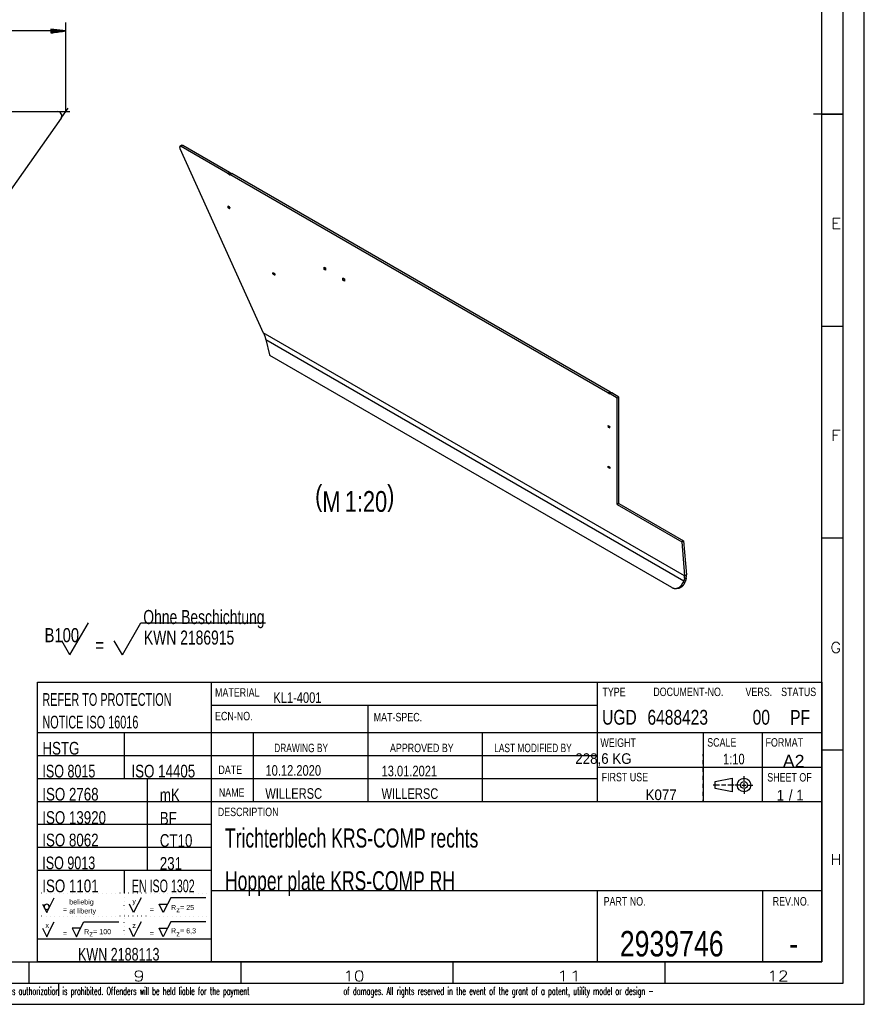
# Model space of a CAD drawing. Header units: millimetres. Extents: x -3 to 594, y -3 to 420.
# Tile 3 of 4: x 395 to 594, y 0 to 232. Entities that reach past the tile are written whole.
import ezdxf

# ---------------------------------------------------------------- set-up
doc = ezdxf.new("R2010")
doc.units = ezdxf.units.MM
doc.layers.add('1', color=7, linetype='Continuous')
doc.styles.add('SEACAD_Arial', font='arial.ttf', dxfattribs={"width": 0.75})
doc.styles.add('SEACAD_simplex_shx', font='simplex.shx', dxfattribs={"width": 0.587})

msp = doc.modelspace()

# ---------------------------------------------------------------- linework, layer by layer
at = {"layer": '1', "color": 7, "linetype": 'Continuous'}
for p, q in [((594, 0), (594, 420)), ((589, 5), (589, 415)), ((584, 10), (584, 410)), ((405.69, 229.6), (402.19, 230.06)), ((402.19, 230.06), (402.19, 229.14)), ((402.19, 230.06), (402.22, 230.06)), ((402.19, 230.06), (402.22, 230.06)), ((402.19, 230.01), (402.61, 230.01)), ((402.19, 229.96), (402.99, 229.96)), ((405.69, 210.6), (405.69, 231.6)), ((405.69, 229.6), (67.8, 229.6)), ((402.19, 229.9), (403.38, 229.9)), ((402.19, 229.85), (403.76, 229.85)), ((402.19, 229.8), (404.15, 229.8)), ((402.19, 229.75), (404.54, 229.75)), ((402.19, 229.7), (404.92, 229.7)), ((402.19, 229.65), (405.31, 229.65)), ((402.19, 229.14), (405.69, 229.6)), ((402.19, 229.6), (405.69, 229.6)), ((402.19, 229.6), (405.69, 229.6)), ((402.19, 229.55), (405.31, 229.55)), ((402.19, 229.5), (404.92, 229.5)), ((402.19, 229.45), (404.54, 229.45)), ((402.19, 229.4), (404.15, 229.4)), ((402.19, 229.35), (403.76, 229.35)), ((402.19, 229.29), (403.38, 229.29)), ((402.19, 229.24), (402.99, 229.24)), ((402.19, 229.19), (402.61, 229.19)), ((402.19, 229.14), (402.22, 229.14)), ((402.19, 229.14), (402.22, 229.14)), ((404.58, 209.03), (406.27, 211.42)), ((372.54, 210.6), (403.76, 210.6)), ((403.76, 210.6), (406.69, 210.6)), ((589, 210), (582, 210)), ((584, 210), (589, 210)), ((404.58, 209.03), (348.94, 130.34)), ((433.05, 202.64), (432.63, 202.39)), ((433.3, 202.61), (432.88, 202.37)), ((443.92, 196), (432.88, 202.37)), ((444.34, 196.24), (433.3, 202.61)), ((432.59, 201.89), (452.26, 158.41)), ((443.92, 196), (444.34, 196.24)), ((443.95, 195.94), (444.38, 196.18)), ((444.41, 196.12), (443.99, 195.87)), ((444.34, 195.67), (443.99, 195.87)), ((444.34, 195.67), (444.38, 195.69)), ((444.81, 195.96), (444.39, 195.71)), ((444.75, 195.92), (444.41, 196.12)), ((444.84, 195.96), (444.41, 195.71)), ((533.54, 144.25), (444.41, 195.71)), ((533.97, 144.5), (444.84, 195.96)), ((443.99, 188.24), (443.95, 188.22)), ((443.95, 188.22), (443.95, 187.97)), ((444.34, 188.04), (443.99, 188.24)), ((443.95, 187.97), (444.2, 188.12)), ((444.27, 188.08), (443.99, 187.91)), ((443.99, 187.91), (444.34, 187.71)), ((444.34, 187.71), (444.38, 187.73)), ((444.38, 187.73), (444.38, 187.97)), ((454.59, 172.56), (454.56, 172.54)), ((454.56, 172.3), (454.56, 172.54)), ((454.56, 172.3), (454.81, 172.44)), ((454.59, 172.56), (454.95, 172.36)), ((454.88, 172.4), (454.59, 172.24)), ((454.95, 172.03), (454.59, 172.24)), ((454.95, 172.03), (454.98, 172.05)), ((454.98, 172.3), (454.98, 172.05)), ((466.65, 173.89), (466.62, 173.87)), ((466.62, 173.38), (466.62, 173.87)), ((466.62, 173.38), (466.97, 173.58)), ((466.65, 173.89), (466.93, 173.73)), ((466.97, 173.5), (466.65, 173.32)), ((466.93, 173.16), (466.65, 173.32)), ((466.93, 173.16), (466.97, 173.18)), ((466.97, 173.67), (466.97, 173.18)), ((471.11, 171.32), (471.07, 171.3)), ((471.07, 170.81), (471.07, 171.3)), ((471.07, 170.81), (471.42, 171.01)), ((471.11, 171.32), (471.39, 171.15)), ((471.42, 170.93), (471.11, 170.75)), ((471.39, 170.58), (471.11, 170.75)), ((471.39, 170.58), (471.42, 170.6)), ((471.42, 171.09), (471.42, 170.6)), ((551.61, 101.05), (452.26, 158.41)), ((584, 160), (589, 160)), ((452.84, 156.79), (551.43, 99.87)), ((452.84, 156.79), (453.75, 153.17)), ((548.65, 98.3), (453.85, 153.03)), ((533.54, 144.25), (533.97, 144.5)), ((533.58, 144.19), (534, 144.43)), ((534.04, 144.37), (533.61, 144.13)), ((533.97, 143.92), (533.61, 144.13)), ((534.44, 144.21), (534.01, 143.97)), ((534.38, 144.18), (534.04, 144.37)), ((534.46, 144.21), (534.04, 143.97)), ((536.12, 143.25), (534.46, 144.21)), ((533.97, 143.92), (534, 143.94)), ((535.7, 143.01), (534.04, 143.97)), ((536.12, 143.25), (535.7, 143.01)), ((535.7, 117.9), (535.7, 143.01)), ((536.12, 118.14), (536.12, 143.25)), ((533.61, 136.49), (533.58, 136.47)), ((533.58, 136.47), (533.58, 136.23)), ((533.58, 136.23), (533.83, 136.37)), ((533.97, 136.29), (533.61, 136.49)), ((533.9, 136.33), (533.61, 136.17)), ((533.61, 136.17), (533.97, 135.96)), ((533.97, 135.96), (534, 135.98)), ((534, 135.98), (534, 136.23)), ((533.61, 126.94), (533.58, 126.92)), ((533.58, 126.68), (533.58, 126.92)), ((533.58, 126.68), (533.83, 126.82)), ((533.61, 126.94), (533.97, 126.74)), ((533.9, 126.78), (533.61, 126.61)), ((533.97, 126.41), (533.61, 126.61)), ((533.97, 126.41), (534, 126.43)), ((534, 126.68), (534, 126.43)), ((536.12, 118.14), (535.7, 117.9)), ((535.7, 117.9), (550.97, 109.08)), ((536.12, 118.14), (551.4, 109.33)), ((551.4, 109.33), (550.97, 109.08)), ((551.4, 109.33), (552.04, 101.3)), ((584, 110), (589, 110)), ((550.97, 109.08), (551.61, 101.05)), ((551.61, 101.05), (552.04, 101.3)), ((551.61, 100.51), (552.02, 100.63)), ((549.31, 98.08), (549.68, 98.05)), ((551.43, 99.87), (551.3, 99.55)), ((551.3, 99.55), (551.67, 99.52)), ((551.43, 99.87), (551.79, 99.83)), ((551.79, 99.83), (551.67, 99.52)), ((406.69, 82.42), (411.08, 90.02)), ((419.04, 82.42), (423.43, 90.02)), ((423.43, 90.02), (452.81, 90.02)), ((406.69, 82.42), (404.77, 85.74)), ((419.04, 82.42), (417.12, 85.74)), ((399, 76), (584, 76)), ((399, 10), (399, 76)), ((440, 76), (440, 10)), ((531, 76), (531, 47.8)), ((584, 76), (584, 10)), ((531, 70.5), (440, 70.5)), ((477, 47.8), (477, 70.5)), ((440, 64), (399, 64)), ((399.51, 64), (399, 64)), ((584, 64), (399, 64)), ((401.56, 64), (400.54, 64)), ((403.61, 64), (402.59, 64)), ((405.66, 64), (404.64, 64)), ((407.71, 64), (406.69, 64)), ((409.76, 64), (408.74, 64)), ((411.81, 64), (410.79, 64)), ((413.86, 64), (412.84, 64)), ((415.91, 64), (414.89, 64)), ((417.96, 64), (416.94, 64)), ((420.01, 64), (418.99, 64)), ((419.5, 64), (419.5, 58.6)), ((422.06, 64), (421.04, 64)), ((424.11, 64), (423.09, 64)), ((426.16, 64), (425.14, 64)), ((428.21, 64), (427.19, 64)), ((430.26, 64), (429.24, 64)), ((432.31, 64), (431.29, 64)), ((434.36, 64), (433.34, 64)), ((436.41, 64), (435.39, 64)), ((438.46, 64), (437.44, 64)), ((440, 64), (439.49, 64)), ((450, 47.8), (450, 64)), ((504, 47.8), (504, 64)), ((556, 64), (556, 47.8)), ((570, 47.8), (570, 64)), ((399.51, 58.6), (399, 58.6)), ((531, 58.6), (399, 58.6)), ((401.56, 58.6), (400.54, 58.6)), ((403.61, 58.6), (402.59, 58.6)), ((405.66, 58.6), (404.64, 58.6)), ((407.71, 58.6), (406.69, 58.6)), ((409.76, 58.6), (408.74, 58.6)), ((411.81, 58.6), (410.79, 58.6)), ((413.86, 58.6), (412.84, 58.6)), ((415.91, 58.6), (414.89, 58.6)), ((417.96, 58.6), (416.94, 58.6)), ((420.01, 58.6), (418.99, 58.6)), ((419.5, 58.6), (419.5, 53.2)), ((422.06, 58.6), (421.04, 58.6)), ((424.11, 58.6), (423.09, 58.6)), ((426.16, 58.6), (425.14, 58.6)), ((428.21, 58.6), (427.19, 58.6)), ((430.26, 58.6), (429.24, 58.6)), ((432.31, 58.6), (431.29, 58.6)), ((434.36, 58.6), (433.34, 58.6)), ((436.41, 58.6), (435.39, 58.6)), ((438.46, 58.6), (437.44, 58.6)), ((440, 58.6), (439.49, 58.6)), ((556, 58.53), (556, 59)), ((584, 60), (589, 60)), ((531, 55.9), (584, 55.9)), ((556, 56.67), (556, 57.6)), ((556, 54.8), (556, 55.73)), ((556, 52.93), (556, 53.87)), ((565.64, 52.72), (565.64, 53.82)), ((399.51, 53.2), (399, 53.2)), ((531, 53.2), (399, 53.2)), ((401.56, 53.2), (400.54, 53.2)), ((403.61, 53.2), (402.59, 53.2)), ((405.66, 53.2), (404.64, 53.2)), ((407.71, 53.2), (406.69, 53.2)), ((409.76, 53.2), (408.74, 53.2)), ((411.81, 53.2), (410.79, 53.2)), ((413.86, 53.2), (412.84, 53.2)), ((415.91, 53.2), (414.89, 53.2)), ((417.96, 53.2), (416.94, 53.2)), ((420.01, 53.2), (418.99, 53.2)), ((422.06, 53.2), (421.04, 53.2)), ((424.11, 53.2), (423.09, 53.2)), ((424.95, 31.6), (424.95, 53.2)), ((426.16, 53.2), (425.14, 53.2)), ((428.21, 53.2), (427.19, 53.2)), ((430.26, 53.2), (429.24, 53.2)), ((432.31, 53.2), (431.29, 53.2)), ((434.36, 53.2), (433.34, 53.2)), ((436.41, 53.2), (435.39, 53.2)), ((438.46, 53.2), (437.44, 53.2)), ((440, 53.2), (439.49, 53.2)), ((556, 51.07), (556, 52)), ((558.84, 52.52), (562.84, 53.32)), ((558.84, 50.92), (558.84, 52.52)), ((561.34, 51.72), (560.34, 51.72)), ((562.84, 53.32), (562.84, 50.12)), ((564.64, 51.72), (563.54, 51.72)), ((565.14, 51.72), (566.14, 51.72)), ((565.64, 51.22), (565.64, 52.22)), ((566.64, 51.72), (567.74, 51.72)), ((556, 49.2), (556, 50.13)), ((562.84, 50.12), (558.84, 50.92)), ((565.64, 50.72), (565.64, 49.62)), ((584, 47.8), (399, 47.8)), ((556, 47.8), (556, 48.27)), ((440, 42.4), (399, 42.4)), ((440, 37), (399, 37)), ((440, 31.6), (399, 31.6)), ((419.5, 31.6), (419.5, 26.2)), ((400.04, 26.2), (400.01, 26.2)), ((401.06, 26.2), (401.04, 26.2)), ((402.09, 26.2), (402.06, 26.2)), ((403.11, 26.2), (403.09, 26.2)), ((404.14, 26.2), (404.11, 26.2)), ((405.16, 26.2), (405.14, 26.2)), ((406.19, 26.2), (406.16, 26.2)), ((407.21, 26.2), (407.19, 26.2)), ((408.24, 26.2), (408.21, 26.2)), ((409.26, 26.2), (409.24, 26.2)), ((410.29, 26.2), (410.26, 26.2)), ((411.31, 26.2), (411.29, 26.2)), ((412.34, 26.2), (412.31, 26.2)), ((413.36, 26.2), (413.34, 26.2)), ((414.39, 26.2), (414.36, 26.2)), ((415.41, 26.2), (415.39, 26.2)), ((416.44, 26.2), (416.41, 26.2)), ((417.46, 26.2), (417.44, 26.2)), ((418.49, 26.2), (418.46, 26.2)), ((419.51, 26.2), (419.49, 26.2)), ((420.54, 26.2), (420.51, 26.2)), ((421.56, 26.2), (421.54, 26.2)), ((422.59, 26.2), (422.56, 26.2)), ((423.61, 26.2), (423.59, 26.2)), ((424.64, 26.2), (424.61, 26.2)), ((425.66, 26.2), (425.64, 26.2)), ((426.69, 26.2), (426.66, 26.2)), ((427.71, 26.2), (427.69, 26.2)), ((428.74, 26.2), (428.71, 26.2)), ((429.76, 26.2), (429.74, 26.2)), ((430.79, 26.2), (430.76, 26.2)), ((431.81, 26.2), (431.79, 26.2)), ((432.84, 26.2), (432.81, 26.2)), ((433.86, 26.2), (433.84, 26.2)), ((434.89, 26.2), (434.86, 26.2)), ((435.91, 26.2), (435.89, 26.2)), ((436.94, 26.2), (436.91, 26.2)), ((437.96, 26.2), (437.94, 26.2)), ((438.99, 26.2), (438.96, 26.2)), ((440, 26.2), (439.99, 26.2)), ((556, 26.8), (440, 26.8)), ((440, 26.8), (440, 26.28)), ((531, 26.8), (531, 10)), ((584, 26.8), (556, 26.8)), ((570, 26.8), (570, 10)), ((400.2, 23.62), (401.2, 21.63)), ((401.2, 21.63), (402.95, 25.13)), ((419.5, 25.2), (419.5, 25.23)), ((419.5, 24.22), (419.5, 24.25)), ((419.5, 23.24), (419.5, 23.27)), ((421.7, 21.63), (420.7, 23.62)), ((422.7, 23.62), (421.7, 21.63)), ((423.45, 25.13), (422.7, 23.62)), ((428.7, 21.63), (427.7, 23.62)), ((427.7, 23.62), (429.7, 23.62)), ((429.7, 23.62), (428.7, 21.63)), ((430.45, 25.13), (429.7, 23.62)), ((438.7, 25.13), (430.45, 25.13)), ((440, 25.23), (440, 24.18)), ((419.5, 22.26), (419.5, 22.29)), ((419.5, 21.28), (419.5, 21.3)), ((440, 23.12), (440, 22.07)), ((440, 21.02), (440, 19.98)), ((400.04, 20.8), (400.01, 20.8)), ((401.06, 20.8), (401.04, 20.8)), ((402.09, 20.8), (402.06, 20.8)), ((402.2, 17.93), (402.95, 19.43)), ((403.11, 20.8), (403.09, 20.8)), ((404.14, 20.8), (404.11, 20.8)), ((405.16, 20.8), (405.14, 20.8)), ((406.19, 20.8), (406.16, 20.8)), ((407.21, 20.8), (407.19, 20.8)), ((408.24, 20.8), (408.21, 20.8)), ((409.2, 17.93), (409.95, 19.43)), ((409.26, 20.8), (409.24, 20.8)), ((409.95, 19.43), (418.2, 19.43)), ((410.29, 20.8), (410.26, 20.8)), ((411.31, 20.8), (411.29, 20.8)), ((412.34, 20.8), (412.31, 20.8)), ((413.36, 20.8), (413.34, 20.8)), ((414.39, 20.8), (414.36, 20.8)), ((415.41, 20.8), (415.39, 20.8)), ((416.44, 20.8), (416.41, 20.8)), ((417.46, 20.8), (417.44, 20.8)), ((418.49, 20.8), (418.46, 20.8)), ((419.51, 20.8), (419.49, 20.8)), ((419.5, 20.3), (419.5, 20.32)), ((419.5, 19.31), (419.5, 19.34)), ((420.54, 20.8), (420.51, 20.8)), ((421.56, 20.8), (421.54, 20.8)), ((422.59, 20.8), (422.56, 20.8)), ((423.45, 19.43), (422.7, 17.93)), ((423.61, 20.8), (423.59, 20.8)), ((424.64, 20.8), (424.61, 20.8)), ((425.66, 20.8), (425.64, 20.8)), ((426.69, 20.8), (426.66, 20.8)), ((427.71, 20.8), (427.69, 20.8)), ((428.74, 20.8), (428.71, 20.8)), ((430.45, 19.43), (429.7, 17.93)), ((429.76, 20.8), (429.74, 20.8)), ((438.7, 19.43), (430.45, 19.43)), ((430.79, 20.8), (430.76, 20.8)), ((431.81, 20.8), (431.79, 20.8)), ((432.84, 20.8), (432.81, 20.8)), ((433.86, 20.8), (433.84, 20.8)), ((434.89, 20.8), (434.86, 20.8)), ((435.91, 20.8), (435.89, 20.8)), ((436.94, 20.8), (436.91, 20.8)), ((437.96, 20.8), (437.94, 20.8)), ((438.99, 20.8), (438.96, 20.8)), ((440, 20.8), (439.99, 20.8)), ((440, 18.93), (440, 17.88)), ((400.2, 17.93), (401.2, 15.93)), ((401.2, 15.93), (402.2, 17.93)), ((407.2, 17.93), (408.2, 15.93)), ((409.2, 17.93), (407.2, 17.93)), ((408.2, 15.93), (409.2, 17.93)), ((419.5, 18.33), (419.5, 18.36)), ((419.5, 17.35), (419.5, 17.38)), ((419.5, 16.37), (419.5, 16.4)), ((421.7, 15.93), (420.7, 17.93)), ((422.7, 17.93), (421.7, 15.93)), ((427.7, 17.93), (429.7, 17.93)), ((428.7, 15.93), (427.7, 17.93)), ((429.7, 17.93), (428.7, 15.93)), ((440, 16.83), (440, 15.78)), ((440, 15.4), (399, 15.4)), ((419.5, 15.4), (419.5, 15.41)), ((440, 14.73), (440, 13.68)), ((440, 12.62), (440, 11.58)), ((10, 10), (584, 10)), ((397, 10), (397, 5)), ((584, 10), (399, 10)), ((440, 10.53), (440, 10)), ((447, 10), (447, 5)), ((497, 10), (497, 5)), ((547, 10), (547, 5)), ((5, 5), (589, 5)), ((404, 5), (404, 2)), ((0, 0), (594, 0))]:
    msp.add_line(p, q, dxfattribs=at)
for radius in [1.6, 0.8]:
    msp.add_circle((565.64, 51.72), radius, dxfattribs=at)
for centre, radius, start, end in [((403.76, 209.6), 1, 324.7356, 90), ((401.2, 23.01), 0.618, 0, 180), ((401.2, 23.01), 0.618, 180, 0)]:
    msp.add_arc(centre, radius, start, end, dxfattribs=at)
for points, knots in [([(432.88, 202.37), (432.64, 202.4), (432.53, 202.21), (432.59, 201.89)], [0, 0, 0.302501, 0.587437, 1, 1]), ([(433.05, 202.64), (433.17, 202.66), (433.3, 202.61)], [0, 0, 0.449342, 1, 1]), ([(443.95, 195.94), (443.94, 195.97), (443.92, 196)], [0, 0, 0.50029, 1, 1]), ([(443.99, 195.87), (443.96, 195.9), (443.95, 195.94)], [0, 0, 0.50009, 1, 1]), ([(444.34, 196.24), (444.37, 196.22), (444.38, 196.18)], [0, 0, 0.50009, 1, 1]), ([(444.38, 195.69), (444.37, 195.67), (444.34, 195.67)], [0, 0, 0.499762, 1, 1]), ([(444.38, 196.18), (444.39, 196.15), (444.41, 196.12)], [0, 0, 0.50029, 1, 1]), ([(444.41, 195.71), (444.39, 195.71), (444.38, 195.69)], [0, 0, 0.499679, 1, 1]), ([(444.81, 195.96), (444.82, 195.96), (444.84, 195.96)], [0, 0, 0.449876, 1, 1]), ([(443.95, 188.22), (443.96, 188.24), (443.99, 188.24)], [0, 0, 0.499742, 1, 1]), ([(443.99, 187.91), (443.96, 187.94), (443.95, 187.97)], [0, 0, 0.50009, 1, 1]), ([(444.34, 188.04), (444.37, 188.01), (444.38, 187.97)], [0, 0, 0.499987, 1, 1]), ([(444.38, 187.73), (444.37, 187.71), (444.34, 187.71)], [0, 0, 0.499929, 1, 1]), ([(454.56, 172.54), (454.57, 172.57), (454.59, 172.56)], [0, 0, 0.499836, 1, 1]), ([(454.59, 172.24), (454.57, 172.26), (454.56, 172.3)], [0, 0, 0.500039, 1, 1]), ([(454.95, 172.36), (454.97, 172.33), (454.98, 172.3)], [0, 0, 0.500158, 1, 1]), ([(454.98, 172.05), (454.97, 172.03), (454.95, 172.03)], [0, 0, 0.499836, 1, 1]), ([(466.62, 173.87), (466.63, 173.89), (466.65, 173.89)], [0, 0, 0.499742, 1, 1]), ([(466.65, 173.32), (466.63, 173.34), (466.62, 173.38)], [0, 0, 0.500039, 1, 1]), ([(466.93, 173.73), (466.96, 173.7), (466.97, 173.67)], [0, 0, 0.500227, 1, 1]), ([(466.97, 173.18), (466.96, 173.15), (466.93, 173.16)], [0, 0, 0.499836, 1, 1]), ([(471.07, 171.3), (471.08, 171.32), (471.11, 171.32)], [0, 0, 0.499922, 1, 1]), ([(471.11, 170.75), (471.08, 170.77), (471.07, 170.81)], [0, 0, 0.500077, 1, 1]), ([(471.39, 171.15), (471.41, 171.13), (471.42, 171.09)], [0, 0, 0.500158, 1, 1]), ([(471.42, 170.6), (471.41, 170.58), (471.39, 170.58)], [0, 0, 0.499836, 1, 1]), ([(452.26, 158.41), (452.27, 158.4), (452.28, 158.38), (452.29, 158.37), (452.29, 158.35), (452.3, 158.34), (452.31, 158.32), (452.32, 158.31), (452.33, 158.29), (452.33, 158.28), (452.34, 158.26), (452.35, 158.25), (452.36, 158.23), (452.36, 158.22), (452.37, 158.2), (452.38, 158.19), (452.39, 158.17), (452.39, 158.16), (452.4, 158.14), (452.41, 158.13), (452.42, 158.11), (452.42, 158.1), (452.43, 158.08), (452.44, 158.07), (452.45, 158.04), (452.46, 158.02), (452.47, 157.99), (452.48, 157.98), (452.49, 157.96), (452.49, 157.95), (452.5, 157.93), (452.51, 157.9), (452.52, 157.87), (452.53, 157.85), (452.54, 157.84), (452.54, 157.82), (452.55, 157.81), (452.56, 157.79), (452.56, 157.77), (452.57, 157.76), (452.57, 157.74), (452.59, 157.71), (452.59, 157.7), (452.6, 157.68), (452.6, 157.67), (452.61, 157.65), (452.61, 157.63), (452.62, 157.62), (452.64, 157.57), (452.65, 157.52), (452.67, 157.46), (452.69, 157.41), (452.7, 157.36), (452.72, 157.31), (452.73, 157.26), (452.75, 157.2), (452.75, 157.17), (452.76, 157.14), (452.77, 157.11), (452.78, 157.08), (452.78, 157.06), (452.79, 157.03), (452.8, 157), (452.8, 156.97), (452.81, 156.94), (452.82, 156.91), (452.82, 156.88), (452.83, 156.85), (452.83, 156.82), (452.84, 156.79)], [0, 0, 0.009704, 0.019401, 0.029102, 0.038808, 0.048502, 0.058195, 0.067892, 0.077589, 0.087291, 0.096992, 0.106688, 0.116383, 0.126078, 0.135773, 0.145463, 0.155153, 0.164844, 0.174534, 0.184231, 0.193917, 0.203599, 0.213287, 0.222975, 0.24235, 0.252032, 0.271393, 0.281069, 0.290745, 0.300424, 0.310103, 0.329452, 0.348791, 0.358464, 0.368131, 0.377794, 0.38746, 0.397119, 0.406775, 0.416434, 0.426095, 0.445405, 0.455055, 0.464707, 0.474349, 0.483994, 0.493637, 0.503282, 0.534592, 0.565887, 0.597147, 0.628387, 0.659581, 0.690755, 0.72188, 0.75298, 0.770727, 0.788468, 0.806179, 0.823891, 0.841576, 0.85925, 0.87691, 0.89455, 0.91217, 0.929776, 0.947363, 0.964934, 0.98247, 1, 1]), ([(453.75, 153.17), (453.79, 153.09), (453.85, 153.03)], [0, 0, 0.523187, 1, 1]), ([(533.58, 144.19), (533.57, 144.22), (533.54, 144.25)], [0, 0, 0.500042, 1, 1]), ([(533.61, 144.13), (533.59, 144.16), (533.58, 144.19)], [0, 0, 0.500039, 1, 1]), ([(533.97, 144.5), (533.99, 144.47), (534, 144.43)], [0, 0, 0.500039, 1, 1]), ([(534, 144.43), (534.01, 144.4), (534.04, 144.37)], [0, 0, 0.500118, 1, 1]), ([(534.44, 144.21), (534.45, 144.22), (534.46, 144.21)], [0, 0, 0.449893, 1, 1]), ([(534, 143.94), (533.99, 143.92), (533.97, 143.92)], [0, 0, 0.499836, 1, 1]), ([(534.04, 143.97), (534.01, 143.97), (534, 143.94)], [0, 0, 0.499669, 1, 1]), ([(533.58, 136.47), (533.59, 136.5), (533.61, 136.49)], [0, 0, 0.499752, 1, 1]), ([(533.61, 136.17), (533.59, 136.19), (533.58, 136.23)], [0, 0, 0.500039, 1, 1]), ([(533.97, 136.29), (533.99, 136.26), (534, 136.23)], [0, 0, 0.500158, 1, 1]), ([(534, 135.98), (533.99, 135.96), (533.97, 135.96)], [0, 0, 0.499752, 1, 1]), ([(533.58, 126.92), (533.59, 126.94), (533.61, 126.94)], [0, 0, 0.499752, 1, 1]), ([(533.61, 126.61), (533.59, 126.64), (533.58, 126.68)], [0, 0, 0.500158, 1, 1]), ([(533.97, 126.74), (533.99, 126.71), (534, 126.68)], [0, 0, 0.50009, 1, 1]), ([(534, 126.43), (533.99, 126.41), (533.97, 126.41)], [0, 0, 0.499752, 1, 1]), ([(551.61, 100.51), (551.57, 100.35), (551.53, 100.19), (551.48, 100.03), (551.43, 99.87)], [0, 0, 0.242648, 0.490679, 0.743391, 1, 1]), ([(551.61, 100.51), (551.61, 100.58), (551.62, 100.65), (551.62, 100.72), (551.62, 100.79), (551.62, 100.86), (551.62, 100.92), (551.62, 100.99), (551.61, 101.05)], [0, 0, 0.129414, 0.257636, 0.384655, 0.510415, 0.63485, 0.757954, 0.879683, 1, 1]), ([(552.02, 100.63), (552, 100.53), (551.98, 100.44), (551.95, 100.34), (551.93, 100.24), (551.9, 100.14), (551.86, 100.04), (551.83, 99.93), (551.79, 99.83)], [0, 0, 0.120604, 0.242636, 0.366013, 0.490655, 0.616461, 0.74335, 0.871228, 1, 1]), ([(552.02, 100.63), (552.04, 100.97), (552.04, 101.3)], [0, 0, 0.510904, 1, 1]), ([(548.65, 98.3), (549.24, 98.09), (549.86, 98.13), (550.45, 98.41), (550.94, 98.9), (551.3, 99.55)], [0, 0, 0.186912, 0.37256, 0.567101, 0.776354, 1, 1]), ([(551.67, 99.52), (551.32, 98.88), (550.85, 98.4), (550.28, 98.11), (549.68, 98.05)], [0, 0, 0.274504, 0.531972, 0.771724, 1, 1]), ([(559.84, 51.72), (558.84, 51.72), (558.34, 51.72)], [0, 0, 0.666657, 1, 1]), ([(563.34, 51.72), (563.09, 51.72), (561.84, 51.72)], [0, 0, 0.166662, 1, 1])]:
    msp.add_open_spline(points, degree=1, knots=knots, dxfattribs=at)

# ---------------------------------------------------------------- texts
at = {"layer": '1', "attachment_point": 7}
for s, insert, char_height, width, style in [('{\\fsimplex|b0||i0||c0|p34;\\C7;\\H2.5;\\W1.216;E}', (586.11, 182.93), 2.5, 4.6065, 'SEACAD_simplex_shx'), ('{\\fsimplex|b0||i0||c0|p34;\\C7;\\H2.5;\\W1.216;F}', (586.11, 132.93), 2.5, 4.4676, 'SEACAD_simplex_shx'), ('{\\fArial|b0||i0||c0|p34;\\C7;\\H4.9;\\W0.75;(}', (464.49, 116.1), 4.9, 1.7044, 'SEACAD_Arial'), ('{\\fArial|b0||i0||c0|p34;\\C7;\\H4.9;\\W0.75;M}', (466.2, 116.1), 4.9, 4.1544, 'SEACAD_Arial'), ('{\\fArial|b0||i0||c0|p34;\\C7;\\H4.900001;\\W0.75;1:20}', (471.49, 116.1), 4.9, 9.6935, 'SEACAD_Arial'), ('{\\fArial|b0||i0||c0|p34;\\C7;\\H4.9;\\W0.75;)}', (481.48, 116.1), 4.9, 1.7044, 'SEACAD_Arial'), ('{\\fArial|b0||i0||c0|p34;\\C7;\\H3.325;\\W0.705;Ohne Beschichtung}', (423.98, 88.69), 3.325, 29.7082, 'SEACAD_Arial'), ('{\\fArial|b0||i0||c0|p34;\\C7;\\H3.325;\\W0.75;B100}', (400.7, 85.37), 3.325, 7.9511, 'SEACAD_Arial'), ('{\\fArial|b0||i0||c0|p34;\\C7;\\H3.325;\\W0.705;KWN 2186915}', (424.13, 84.8), 3.325, 22.1185, 'SEACAD_Arial'), ('{\\fArial|b0||i0||c0|p34;\\C7;\\H3.325;\\W0.75;=}', (412.66, 83.07), 3.325, 2.0239, 'SEACAD_Arial'), ('{\\fsimplex|b0||i0||c0|p34;\\C7;\\H2.5;\\W1.148;G}', (585.97, 82.92), 2.5, 4.7878, 'SEACAD_simplex_shx'), ('{\\fArial|b0||i0||c0|p34;\\C7;\\H2.;\\W0.75;MATERIAL}', (440.9, 72.56), 2, 10.3044, 'SEACAD_Arial'), ('{\\fArial|b0||i0||c0|p34;\\C7;\\H2.;\\W0.75;TYPE}', (532.24, 72.68), 2, 5.4348, 'SEACAD_Arial'), ('{\\fArial|b0||i0||c0|p34;\\C7;\\H2.;\\W0.75;DOCUMENT-NO.}', (544.24, 72.68), 2, 16.2174, 'SEACAD_Arial'), ('{\\fArial|b0||i0||c0|p34;\\C7;\\H2.;\\W0.75;VERS.}', (565.98, 72.68), 2, 6.2174, 'SEACAD_Arial'), ('{\\fArial|b0||i0||c0|p34;\\C7;\\H2.;\\W0.75;STATUS}', (574.39, 72.68), 2, 8.1739, 'SEACAD_Arial'), ('{\\fArial|b0||i0||c0|p34;\\C7;\\H3.;\\W0.611;REFER TO PROTECTION}', (400.19, 70.36), 3, 31.4348, 'SEACAD_Arial'), ('{\\fArial|b0||i0||c0|p34;\\C7;\\H2.5;\\W0.75;KL1-4001}', (454.64, 71.06), 2.5, 11.087, 'SEACAD_Arial'), ('{\\fArial|b0||i0||c0|p34;\\C7;\\H3.;\\W0.611;NOTICE ISO 16016}', (400.19, 65.03), 3, 23.4783, 'SEACAD_Arial'), ('{\\fArial|b0||i0||c0|p34;\\C7;\\H2.;\\W0.75;ECN-NO.}', (440.9, 66.96), 2, 8.6957, 'SEACAD_Arial'), ('{\\fArial|b0||i0||c0|p34;\\C7;\\H2.;\\W0.75;MAT-SPEC.}', (478.32, 66.71), 2, 11.2609, 'SEACAD_Arial'), ('{\\fArial|b0||i0||c0|p34;\\C7;\\H3.5;\\W0.75;UGD}', (532.18, 65.91), 3.5, 7.9891, 'SEACAD_Arial'), ('{\\fArial|b0||i0||c0|p34;\\C7;\\H3.5;\\W0.75;6488423}', (542.87, 65.91), 3.5, 13.8478, 'SEACAD_Arial'), ('{\\fArial|b0||i0||c0|p34;\\C7;\\H3.5;\\W0.75;00}', (567.67, 65.91), 3.5, 3.9565, 'SEACAD_Arial'), ('{\\fArial|b0||i0||c0|p34;\\C7;\\H3.5;\\W0.75;PF}', (576.52, 65.91), 3.5, 4.6413, 'SEACAD_Arial'), ('{\\fArial|b0||i0||c0|p34;\\C7;\\H2.;\\W0.75;WEIGHT}', (531.77, 60.69), 2, 8.2609, 'SEACAD_Arial'), ('{\\fArial|b0||i0||c0|p34;\\C7;\\H2.;\\W0.75;SCALE}', (556.96, 60.75), 2, 6.7826, 'SEACAD_Arial'), ('{\\fArial|b0||i0||c0|p34;\\C7;\\H2.;\\W0.75;FORMAT}', (570.71, 60.75), 2, 8.6957, 'SEACAD_Arial'), ('{\\fArial|b0||i0||c0|p34;\\C7;\\H3.;\\W0.75;HSTG}', (400.19, 58.86), 3, 8.6087, 'SEACAD_Arial'), ('{\\fArial|b0||i0||c0|p34;\\C7;\\H2.;\\W0.705;DRAWING BY}', (454.85, 59.45), 2, 13.3044, 'SEACAD_Arial'), ('{\\fArial|b0||i0||c0|p34;\\C7;\\H2.;\\W0.75;APPROVED BY}', (482.15, 59.45), 2, 14.8696, 'SEACAD_Arial'), ('{\\fArial|b0||i0||c0|p34;\\C7;\\H2.;\\W0.705;LAST MODIFIED BY}', (506.73, 59.45), 2, 19.1304, 'SEACAD_Arial'), ('{\\fArial|b0||i0||c0|p34;\\C7;\\H2.5;\\W0.9;228,6 KG}', (525.85, 56.25), 2.5, 12.9348, 'SEACAD_Arial'), ('{\\fArial|b0||i0||c0|p34;\\C7;\\H2.5;\\W0.75;1:10}', (560.68, 56.57), 2.5, 4.9457, 'SEACAD_Arial'), ('{\\fArial|b0||i0||c0|p34;\\C7;\\H3.;\\W0.705;ISO 8015}', (400.19, 53.46), 3, 12.9783, 'SEACAD_Arial'), ('{\\fArial|b0||i0||c0|p34;\\C7;\\H3.;\\W0.75;ISO 14405}', (421.19, 53.46), 3, 14.6739, 'SEACAD_Arial'), ('{\\fArial|b0||i0||c0|p34;\\C7;\\H2.;\\W0.75;DATE}', (441.69, 54.33), 2, 5.5217, 'SEACAD_Arial'), ('{\\fArial|b0||i0||c0|p34;\\C7;\\H2.5;\\W0.75;10.12.2020}', (452.79, 53.88), 2.5, 12.7174, 'SEACAD_Arial'), ('{\\fArial|b0||i0||c0|p34;\\C7;\\H2.5;\\W0.75;13.01.2021}', (480.16, 53.74), 2.5, 12.7174, 'SEACAD_Arial'), ('{\\fArial|b0||i0||c0|p34;\\C7;\\H2.;\\W0.75;FIRST USE}', (532.07, 52.57), 2, 10.7826, 'SEACAD_Arial'), ('{\\fArial|b0||i0||c0|p34;\\C7;\\H2.;\\W0.75;SHEET OF}', (571.12, 52.52), 2, 10.3478, 'SEACAD_Arial'), ('{\\fArial|b0||i0||c0|p34;\\C7;\\H3.;\\W0.75;ISO 2768 }', (400.16, 48.01), 3, 13.8261, 'SEACAD_Arial'), ('{\\fArial|b0||i0||c0|p34;\\C7;\\H3.;\\W0.75;mK}', (427.87, 47.89), 3, 4.6304, 'SEACAD_Arial'), ('{\\fArial|b0||i0||c0|p34;\\C7;\\H2.;\\W0.75;NAME}', (441.79, 48.97), 2, 5.9565, 'SEACAD_Arial'), ('{\\fArial|b0||i0||c0|p34;\\C7;\\H2.5;\\W0.75;WILLERSC}', (452.75, 48.44), 2.5, 13.1522, 'SEACAD_Arial'), ('{\\fArial|b0||i0||c0|p34;\\C7;\\H2.5;\\W0.75;WILLERSC}', (480.16, 48.41), 2.5, 13.1522, 'SEACAD_Arial'), ('{\\fArial|b0||i0||c0|p34;\\C7;\\H2.5;\\W0.9;K077}', (542.42, 48.14), 2.5, 7.1196, 'SEACAD_Arial'), ('{\\fArial|b0||i0||c0|p34;\\C7;\\H2.5;\\W0.9;1}', (573.35, 48.07), 2.5, 1.6848, 'SEACAD_Arial'), ('{\\fArial|b0||i0||c0|p34;\\C7;\\H2.5;\\W0.9; / 1}', (575.34, 48.07), 2.5, 4.2935, 'SEACAD_Arial'), ('{\\fArial|b0||i0||c0|p34;\\C7;\\H3.;\\W0.75;ISO 13920}', (400.16, 42.51), 3, 14.6739, 'SEACAD_Arial'), ('{\\fArial|b0||i0||c0|p34;\\C7;\\H3.;\\W0.75;BF}', (427.87, 42.39), 3, 3.9783, 'SEACAD_Arial'), ('{\\fArial|b0||i0||c0|p34;\\C7;\\H2.;\\W0.75;DESCRIPTION}', (441.55, 44.36), 2, 14.087, 'SEACAD_Arial'), ('{\\fArial|b0||i0||c0|p34;\\C7;\\H3.;\\W0.75;ISO 8062}', (400.16, 37.21), 3, 12.9783, 'SEACAD_Arial'), ('{\\fArial|b0||i0||c0|p34;\\C7;\\H3.;\\W0.75;CT10}', (427.87, 37.09), 3, 7.5, 'SEACAD_Arial'), ('{\\fArial|b0||i0||c0|p34;\\C7;\\H4.5;\\W0.658;Trichterblech KRS-COMP rechts}', (443.23, 36.91), 4.5, 60.4565, 'SEACAD_Arial'), ('{\\fArial|b0||i0||c0|p34;\\C7;\\H3.;\\W0.705;ISO 9013}', (400.16, 31.81), 3, 12.9783, 'SEACAD_Arial'), ('{\\fsimplex|b0||i0||c0|p34;\\C7;\\H2.5;\\W1.148;H}', (585.97, 32.92), 2.5, 5.0708, 'SEACAD_simplex_shx'), ('{\\fArial|b0||i0||c0|p34;\\C7;\\H3.;\\W0.75;231}', (427.87, 31.69), 3, 5.087, 'SEACAD_Arial'), ('{\\fArial|b0||i0||c0|p34;\\C7;\\H4.5;\\W0.658;Hopper plate KRS-COMP RH}', (443.23, 25.54), 4.5, 55.1739, 'SEACAD_Arial'), ('{\\fArial|b0||i0||c0|p34;\\C7;\\H3.;\\W0.75;ISO 1101}', (400.16, 26.38), 3, 12.9783, 'SEACAD_Arial'), ('{\\fArial|b0||i0||c0|p34;\\C7;\\H3.;\\W0.6;EN ISO 1302}', (421.27, 26.38), 3, 14.8044, 'SEACAD_Arial'), ('{\\fArial|b0||i0||c0|p34;\\C7;\\H2.;\\W0.75;PART NO.}', (532.53, 23.27), 2, 9.7391, 'SEACAD_Arial'), ('{\\fArial|b0||i0||c0|p34;\\C7;\\H2.;\\W0.75;REV.NO.}', (572.4, 23.27), 2, 8.4783, 'SEACAD_Arial'), ('{\\fArial|b0||i0||c0|p34;\\C7;\\H6.;\\W0.75;2939746}', (536.35, 11.21), 6, 23.7391, 'SEACAD_Arial'), ('{\\fArial|b0||i0||c0|p34;\\C7;\\H3.;\\W0.705;KWN 2188113}', (408.58, 10.26), 3, 19.9565, 'SEACAD_Arial'), ('{\\fArial|b0||i0||c0|p34;\\C7;\\H6.;\\W0.75;-}', (576.28, 11.35), 6, 2.087, 'SEACAD_Arial'), ('{\\fsimplex|b0||i0||c0|p34;\\C7;\\H2.5;\\W1.292;9}', (421.61, 5.42), 2.5, 4.9764, 'SEACAD_simplex_shx'), ('{\\fsimplex|b0||i0||c0|p34;\\C7;\\H2.5;\\W1.179;10}', (471.1, 5.43), 2.5, 6.7361, 'SEACAD_simplex_shx'), ('{\\fsimplex|b0||i0||c0|p34;\\C7;\\H2.5;\\W1.407;11}', (521.37, 5.43), 2.5, 6.9676, 'SEACAD_simplex_shx'), ('{\\fsimplex|b0||i0||c0|p34;\\C7;\\H2.5;\\W1.179;12}', (571.1, 5.43), 2.5, 6.7361, 'SEACAD_simplex_shx'), ('{\\fsimplex|b0||i0||c0|p34;\\C7;\\H1.8;\\W0.5499;er Geschmacksmustereintragung vorbehalten - The reproduction, distribution and utilization of this document as well as the communication of its contents to others without express authorization is prohibited. Offenders will be held liable for the payment}', (255.82, 1.64), 1.8, 198.7811, 'SEACAD_simplex_shx'), ('{\\fsimplex|b0||i0||c0|p34;\\C7;\\H1.8;\\W0.5546; of damages. All rights reserved in the event of the grant of a patent, utility model or design -}', (470.41, 1.64), 1.8, 76.2793, 'SEACAD_simplex_shx')]:
    msp.add_mtext(s, dxfattribs=dict(at, insert=insert, char_height=char_height, width=width, style=style))
for s, insert, char_height, width in [('{\\fArial|b0||i0||c0|p34;\\C7;\\H3.;\\W1.;A2}', (574.78, 55.85), 3, 5.1522), ('{\\fArial|b0||i0||c0|p34;\\C7;\\H1.2;\\W1.;at liberty}', (406.51, 21.06), 1.2, 6.3131), ('{\\fArial|b0||i0||c0|p34;\\C7;\\H1.2;\\W1.;beliebig}', (406.51, 23.19), 1.2, 5.7913), ('{\\fArial|b0||i0||c0|p34;\\C7;\\H1.2;\\W1.;y}', (421.4, 23.36), 1.2, 0.8087), ('{\\fArial|b0||i0||c0|p34;\\C7;\\H1.2;\\W1.;R  = 25}', (430.51, 22.22), 1.2, 5.4522), ('{\\fArial|b0||i0||c0|p34;\\C7;\\H1.2;\\W1.;=}', (405.01, 21.82), 1.2, 0.9652), ('{\\fArial|b0||i0||c0|p34;\\C7;\\H1.2;\\W1.;=}', (425.51, 21.82), 1.2, 0.9652), ('{\\fArial|b0||i0||c0|p34;\\C7;\\H1.2;\\W1.;z}', (431.77, 21.72), 1.2, 0.8087), ('{\\fArial|b0||i0||c0|p34;\\C7;\\H1.2;\\W1.;x}', (400.9, 18.02), 1.2, 0.8087), ('{\\fArial|b0||i0||c0|p34;\\C7;\\H1.2;\\W1.;z}', (421.4, 18.02), 1.2, 0.8087), ('{\\fArial|b0||i0||c0|p34;\\C7;\\H1.2;\\W1.;=}', (405.01, 16.12), 1.2, 0.9652), ('{\\fArial|b0||i0||c0|p34;\\C7;\\H1.2;\\W1.;R  = 100}', (410.01, 16.52), 1.2, 6.3913), ('{\\fArial|b0||i0||c0|p34;\\C7;\\H1.2;\\W1.;z}', (411.27, 16.02), 1.2, 0.8087), ('{\\fArial|b0||i0||c0|p34;\\C7;\\H1.2;\\W1.;=}', (425.51, 16.12), 1.2, 0.9652), ('{\\fArial|b0||i0||c0|p34;\\C7;\\H1.2;\\W1.;R  = 6,3}', (430.51, 16.52), 1.2, 5.9217), ('{\\fArial|b0||i0||c0|p34;\\C7;\\H1.2;\\W1.;z}', (431.77, 16.02), 1.2, 0.8087)]:
    msp.add_mtext(s, dxfattribs=dict(at, insert=insert, char_height=char_height, width=width))

doc.saveas('drawing.dxf')
